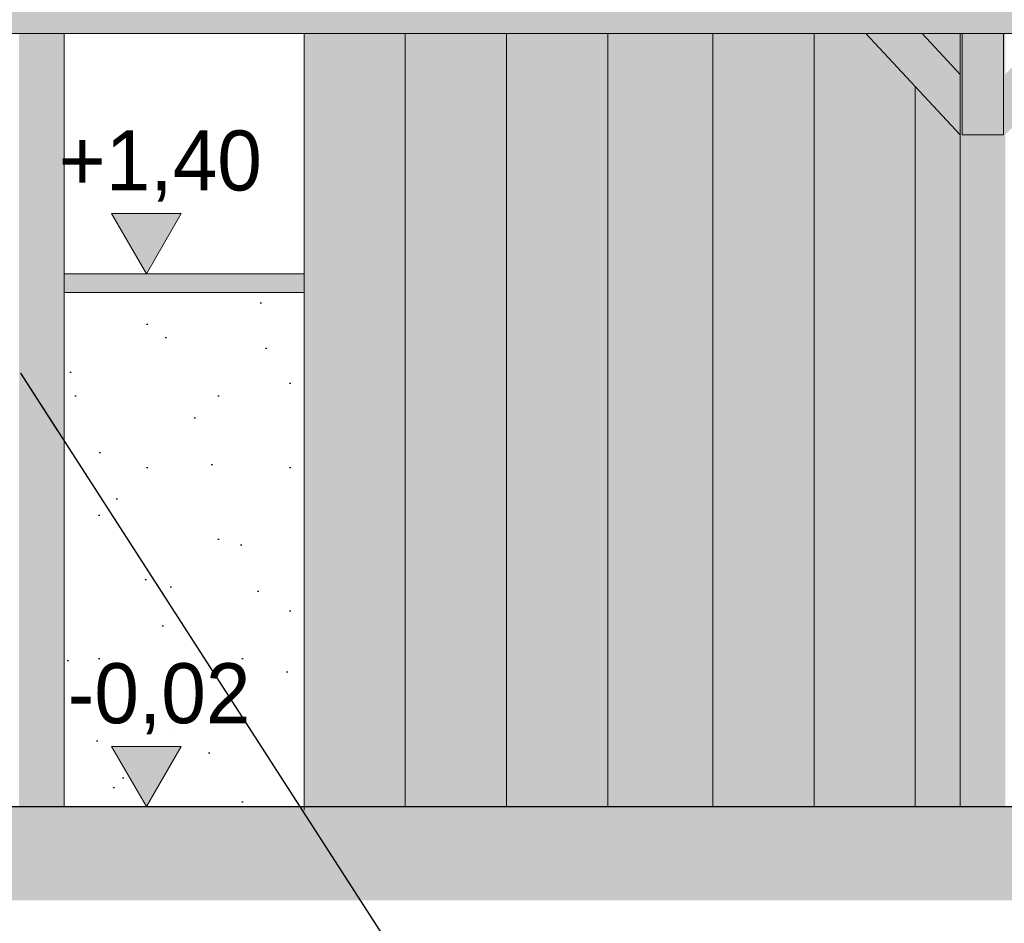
# Model space of a CAD drawing. Extents: x -547885 to -186295, y -25370 to 156194.
# Tile 239 of 256: x -364422 to -361796, y -20661 to -18253. Entities that reach past the tile are written whole.
import ezdxf

# ---------------------------------------------------------------- set-up
doc = ezdxf.new("R2010")
doc.units = 0
doc.header["$MEASUREMENT"] = 0
for name, color, linetype, lineweight in [('Arch stropy_Nr_Pióra__1', 7, 'Continuous', 25), ('arch wypelnienia_Nr_Pióra__1', 7, 'Continuous', 25), ('arch wypelnienia_Nr_Pióra__21', 7, 'Continuous', 9), ('INWENT KONST. DREWNIANA_Nr_Pióra__21', 7, 'Continuous', 9), ('INWENT OPISY_Nr_Pióra__21', 7, 'Continuous', 9), ('INWENT WYMIARY_Nr_Pióra__21', 7, 'Continuous', 9), ('INWENT.ŚCIANY_Nr_Pióra__21', 7, 'Continuous', 9), ('INWENT.ŚCIANY_Nr_Pióra__5', 7, 'Continuous', 13)]:
    doc.layers.add(name, color=color, linetype=linetype, lineweight=lineweight)
doc.layers.add('arch wypelnienia_Nr_Pióra__2', color=7, linetype='Continuous', lineweight=13, true_color=0x7f7f7f)
doc.layers.add('INWENT WYMIARY', color=7, linetype='Continuous')
doc.styles.add('GENERATED_STYLE_2', font='txt')
doc.dimstyles.new('GENERATED_STYLE__14', dxfattribs={"dimtxt": 0.18, "dimasz": 182.4, "dimexe": 0.18, "dimexo": 0.0625, "dimgap": 0.09, "dimtad": 0, "dimtih": 1, "dimtoh": 1, "dimdec": 4, "dimzin": 0, "dimdsep": 46, "dimcen": 0.09, "dimadec": 0, "dimazin": 0, "dimtfac": 1, "dimtdec": 4, "dimtmove": 0, "dimatfit": 3, "dimldrblk": 'ARROWHEAD_5', "dimfxl": 0, "dimtolj": 1, "dimtzin": 0, "dimarcsym": 0})

# ---------------------------------------------------------------- blocks, each defined once
blk = doc.blocks.new('Wymiary_131', base_point=(-364083.6, -18929.6))
at = {"layer": 'INWENT WYMIARY_Nr_Pióra__21', "linetype": 'Continuous'}
blk.add_hatch(color=256, dxfattribs=at).paths.add_polyline_path([(-364083.6, -18929.6), (-364176.4, -18769.6), (-363990.8, -18769.6)], flags=0)
for p, q in [((-364083.6, -18929.6), (-364176.4, -18769.6)), ((-364176.4, -18769.6), (-363990.8, -18769.6)), ((-363990.8, -18769.6), (-364083.6, -18929.6)), ((-364083.6, -18929.6), (-364203.6, -18929.6)), ((-364083.6, -18929.6), (-363963.6, -18929.6))]:
    blk.add_line(p, q, dxfattribs=at)
at = {"layer": 'INWENT WYMIARY_Nr_Pióra__21', "insert": (-364317, -18737.6), "char_height": 160, "attachment_point": 7, "style": 'GENERATED_STYLE_2'}
blk.add_mtext('{+1,40}', dxfattribs=at)
blk = doc.blocks.new('Wymiary_133', base_point=(-364083.6, -20349.6))
at = {"layer": 'INWENT WYMIARY_Nr_Pióra__21', "linetype": 'Continuous'}
blk.add_hatch(color=256, dxfattribs=at).paths.add_polyline_path([(-364083.6, -20349.6), (-364176.4, -20189.6), (-363990.8, -20189.6)], flags=0)
for p, q in [((-364083.6, -20349.6), (-364176.4, -20189.6)), ((-364176.4, -20189.6), (-363990.8, -20189.6)), ((-363990.8, -20189.6), (-364083.6, -20349.6)), ((-364083.6, -20349.6), (-364203.6, -20349.6)), ((-364083.6, -20349.6), (-363963.6, -20349.6))]:
    blk.add_line(p, q, dxfattribs=at)
at = {"layer": 'INWENT WYMIARY_Nr_Pióra__21', "insert": (-364293.7, -20157.6), "char_height": 160, "attachment_point": 7, "style": 'GENERATED_STYLE_2'}
blk.add_mtext('{-0,02}', dxfattribs=at)
blk = doc.blocks.new('ARROWHEAD_5')
at = {"color": 0, "linetype": 'Continuous', "lineweight": 0}
blk.add_line((0, 0), (-1, 0), dxfattribs=at)
blk.add_solid([(-1, 0.2679), (0, 0), (-1, -0.2679), (-1, 0.2679)], dxfattribs=at)

msp = doc.modelspace()

# ---------------------------------------------------------------- hatches: boundary and pattern name
at = {"layer": 'arch wypelnienia_Nr_Pióra__1', "linetype": 'Continuous'}
h = msp.add_hatch(dxfattribs=at)
h.set_pattern_fill('Carpet', color=256, style=0, pattern_type=2)
h.set_pattern_definition([(45, (0, 600), (-190.91883, 190.91883), [0, -180, 0, -270]), (110, (600, 600), (253.717, 92.34544), [0, -132, 0, -228])])
h.paths.add_polyline_path([(-364303.3, -20349.6), (-363663.3, -20349.6), (-363663.3, -18979.6), (-364303.3, -18979.6)], flags=0)
at = {"layer": 'arch wypelnienia_Nr_Pióra__2', "linetype": 'Continuous', "lineweight": 0, "true_color": 0x3f3f3f}
h = msp.add_hatch(color=250, dxfattribs=at)
h.paths.add_polyline_path([(-366883.3, -18289.6), (-366683.3, -18289.6), (-366683.3, -20349.6), (-366563.3, -20349.6), (-366563.3, -18559.6), (-366311.3, -18289.6), (-364423.3, -18289.6), (-364423.3, -20349.6), (-364303.3, -20349.6), (-364303.3, -18289.6), (-362165.3, -18289.6), (-361913.3, -18559.6), (-361913.3, -20349.6), (-361793.3, -20349.6), (-361793.3, -18559.6), (-361541.3, -18289.6), (-359413.3, -18289.6), (-359413.3, -20345.4), (-359293.3, -20345), (-359293.3, -18289.6), (-357155.3, -18289.6), (-356903.3, -18559.6), (-356903.3, -20336.9), (-356783.3, -20336.5), (-356783.3, -18559.6), (-356531.3, -18289.6), (-354413.3, -18289.6), (-354413.3, -20328.5), (-354293.3, -20328), (-354293.3, -18289.6), (-352225.3, -18289.6), (-351973.3, -18559.6), (-351973.3, -20320.2), (-351903.3, -20320), (-351903.3, -18559.6), (-351903.3, -18289.6), (-351903.3, -18215.9), (-366883.3, -18215.9)], flags=0)
h.paths.add_polyline_path([(-366461.8, -18289.6), (-366563.3, -18398.4), (-366563.3, -18289.6)], flags=0)
h.paths.add_polyline_path([(-362014.9, -18289.6), (-361913.3, -18289.6), (-361913.3, -18398.4)], flags=0)
h.paths.add_polyline_path([(-361793.3, -18398.4), (-361793.3, -18289.6), (-361691.8, -18289.6)], flags=0)
h.paths.add_polyline_path([(-356903.3, -18398.4), (-357004.9, -18289.6), (-356903.3, -18289.6)], flags=0)
h.paths.add_polyline_path([(-356783.3, -18398.4), (-356783.3, -18289.6), (-356681.8, -18289.6)], flags=0)
h.paths.add_polyline_path([(-352074.9, -18289.6), (-351973.3, -18289.6), (-351973.3, -18398.4)], flags=0)
at = {"layer": 'arch wypelnienia_Nr_Pióra__2', "linetype": 'Continuous'}
for points in [[(-363663.3, -18289.6), (-363663.3, -20349.6), (-361913.3, -20349.6), (-361913.3, -18559.6), (-362165.3, -18289.6)], [(-361913.3, -18398.4), (-361913.3, -18289.6), (-362014.9, -18289.6)], [(-364303.3, -18979.6), (-363663.3, -18979.6), (-363663.3, -18929.6), (-364303.3, -18929.6)]]:
    msp.add_hatch(color=256, dxfattribs=at).paths.add_polyline_path(points, flags=0)
at = {"layer": 'arch wypelnienia_Nr_Pióra__21', "linetype": 'Continuous'}
msp.add_hatch(color=256, dxfattribs=at).paths.add_polyline_path([(-370973.3, -20599.6), (-360763.3, -20599.6), (-352152.6, -20570.5), (-352152.7, -20599.6), (-350083.3, -20599.6), (-350083.3, -20359.6), (-351903.3, -20359.6), (-351903.3, -20320), (-360763.3, -20349.6), (-370973.3, -20349.6)], flags=0)

# ---------------------------------------------------------------- linework, layer by layer
at = {"layer": 'Arch stropy_Nr_Pióra__1', "linetype": 'Continuous'}
msp.add_line((-371568.5, -20349.6), (-360663.3, -20349.6), dxfattribs=at)
at = {"layer": 'INWENT KONST. DREWNIANA_Nr_Pióra__21', "linetype": 'Continuous'}
for p, q in [((-366883.3, -18289.6), (-351903.3, -18289.6)), ((-364303.3, -18289.6), (-364303.3, -20349.6)), ((-361913.3, -18559.6), (-362165.3, -18289.6)), ((-361913.3, -18398.4), (-362014.9, -18289.6)), ((-361913.3, -18289.6), (-361913.3, -20349.6)), ((-361908.3, -18559.6), (-361908.3, -18289.6)), ((-361798.3, -18559.6), (-361798.3, -18289.6)), ((-361798.3, -18559.6), (-361908.3, -18559.6))]:
    msp.add_line(p, q, dxfattribs=at)
at = {"layer": 'INWENT.ŚCIANY_Nr_Pióra__21', "linetype": 'Continuous'}
for p, q in [((-363393.3, -18289.6), (-363393.3, -20349.6)), ((-363123.3, -18289.6), (-363123.3, -20349.6)), ((-362853.3, -18289.6), (-362853.3, -20349.6)), ((-362573.3, -18289.6), (-362573.3, -20349.6)), ((-362303.3, -18289.6), (-362303.3, -20349.6)), ((-362033.3, -18431), (-362033.3, -20349.6)), ((-363663.3, -18929.6), (-364303.3, -18929.6)), ((-363663.3, -18979.6), (-364303.3, -18979.6))]:
    msp.add_line(p, q, dxfattribs=at)
at = {"layer": 'INWENT.ŚCIANY_Nr_Pióra__5', "linetype": 'Continuous'}
msp.add_line((-363663.3, -18289.6), (-363663.3, -20359.6), dxfattribs=at)

# ---------------------------------------------------------------- block references
at = {"layer": 'INWENT WYMIARY', "linetype": 'Continuous'}
for name, p in [('Wymiary_131', (-364083.6, -18929.6)), ('Wymiary_133', (-364083.6, -20349.6))]:
    msp.add_blockref(name, p, dxfattribs=at)

# ---------------------------------------------------------------- leaders
at = {"layer": 'INWENT OPISY_Nr_Pióra__21', "linetype": 'Continuous', "annotation_type": 0, "has_hookline": 1, "hookline_direction": 1, "text_width": 1988.6}
msp.add_leader([(-364419.7, -19195.1), (-362930.3, -21502.9), (-361998.9, -21502.9)], dimstyle='GENERATED_STYLE__14', dxfattribs=at)

doc.saveas('drawing.dxf')
